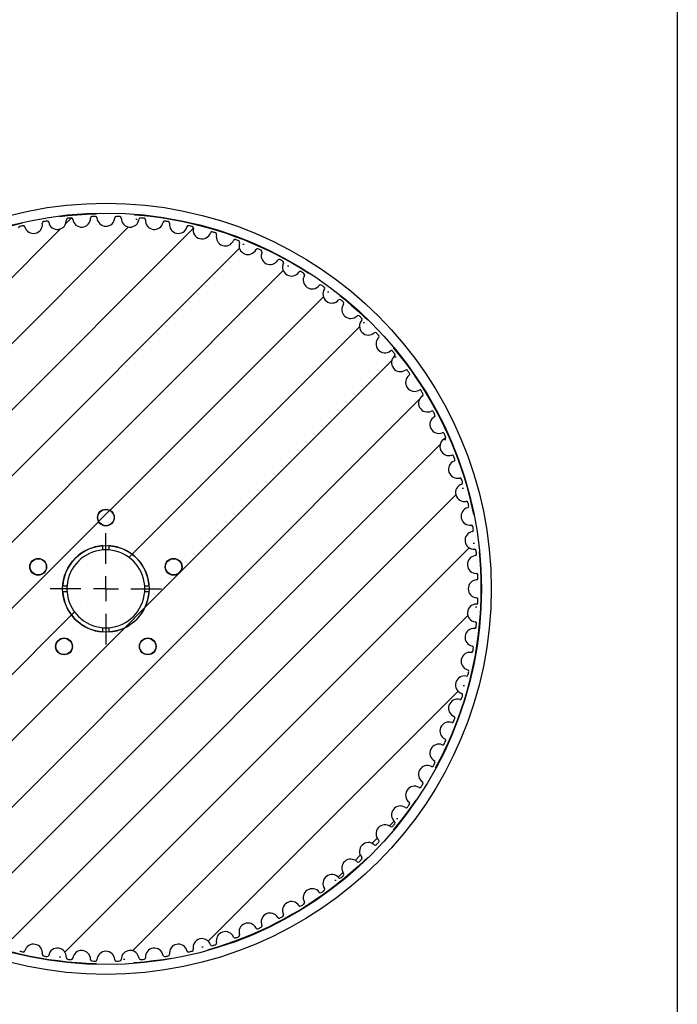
# Model space of a CAD drawing. Header units: millimetres. Extents: x 19 to 819, y 19 to 629.
# Tile 5 of 7: x 685 to 819, y 239 to 440. Entities that reach past the tile are written whole.
import ezdxf

# ---------------------------------------------------------------- set-up
doc = ezdxf.new("R2010")
doc.units = ezdxf.units.MM
doc.header["$LTSCALE"] = 3
doc.linetypes.add('CENTERX2', pattern=[20.32, 12.7, -2.54, 2.54, -2.54])
doc.layers.add('CENTER', color=40, linetype='CENTERX2')
doc.layers.add('HATCH', color=6, linetype='Continuous')
doc.layers.add('DIMENSIONS', color=140, linetype='Continuous', lineweight=25)
doc.layers.add('TEXT', color=140, linetype='Continuous', lineweight=25)
doc.styles.add('SLDTEXTSTYLE0', font='TXT', dxfattribs={"width": 0.7})
doc.dimstyles.new('SLDDIMSTYLE0', dxfattribs={"dimtxt": 6.474023, "dimasz": 9.906, "dimexe": 0, "dimexo": 0.0625, "dimgap": 1.618506, "dimtad": 0, "dimtih": 1, "dimtoh": 1, "dimrnd": 1e-09, "dimzin": 12, "dimdsep": 46, "dimtxsty": 'SLDTEXTSTYLE0', "dimsah": 1, "dimcen": 0, "dimadec": 0, "dimazin": 3, "dimtfac": 1, "dimtofl": 0, "dimtmove": 0, "dimatfit": 3, "dimfxl": 0, "dimfrac": 2, "dimtolj": 1, "dimtzin": 12, "dimarcsym": 0})

# ---------------------------------------------------------------- blocks, each defined once
blk = doc.blocks.new('_D')
at = {"layer": 'DIMENSIONS'}
for p, q in [((594.64, 425.97), (592.47, 425.97)), ((592.47, 425.97), (592.47, 415.68)), ((613.88, 425.97), (616.06, 425.97)), ((616.06, 425.97), (616.06, 415.68)), ((592.47, 415.68), (594.64, 415.68)), ((616.06, 415.68), (613.88, 415.68)), ((649.75, 416.57), (633.09, 416.57)), ((664.83, 390.19), (649.75, 416.57))]:
    blk.add_line(p, q, dxfattribs=at)
blk.add_solid([(664.83, 390.19), (661.24, 399.55), (658.59, 398.04)], dxfattribs=at)
at = {"layer": 'DIMENSIONS', "char_height": 6.35, "attachment_point": 1, "style": 'SLDTEXTSTYLE0'}
for s, insert in [('%%c', (587.06, 435.61)), ('152.8', (596.84, 435.61)), ('6.02', (594.64, 423.87)), ('PITCH DIA.', (580.2, 412.13))]:
    blk.add_mtext(s, dxfattribs=dict(at, insert=insert))
blk = doc.blocks.new('SW_CENTERMARKSYMBOL_1')
at = {"layer": 'CENTER', "color": 0}
for p, q in [((0, 5.08), (0, 11.35)), ((0, 0), (0, 2.54)), ((-5.08, 0), (-11.35, 0)), ((0, 0), (-2.54, 0)), ((0, 0), (0, -2.54)), ((0, 0), (2.54, 0)), ((5.08, 0), (11.35, 0)), ((0, -5.08), (0, -11.35))]:
    blk.add_line(p, q, dxfattribs=at)

msp = doc.modelspace()

# ---------------------------------------------------------------- hatches: boundary and pattern name
at = {"layer": 'HATCH'}
h = msp.add_hatch(dxfattribs=at)
h.set_pattern_fill('ANSI31', color=256, scale=3, style=0)
edge = h.paths.add_edge_path(flags=0)
edge.add_arc((702.746, 323.874), 75.825, 87.8555, 88.3945)
edge.add_arc((704.862, 399.369), 0.3, 88.3945, 176.49388)
edge.add_arc((702.746, 399.499), 1.82, 183.50612, 356.49388, ccw=False)
edge.add_arc((700.63, 399.369), 0.3, 3.50612, 91.6055)
edge.add_arc((702.746, 323.874), 75.825, 91.6055, 92.1445)
edge.add_arc((699.92, 399.346), 0.3, 92.1445, 180.24388)
edge.add_arc((697.8, 399.337), 1.82, -172.74388, 0.24388, ccw=False)
edge.add_arc((695.697, 399.069), 0.3, 7.25612, 95.3555)
edge.add_arc((702.746, 323.874), 75.825, 95.3555, 95.8945)
edge.add_arc((694.99, 399), 0.3, 95.8945, 183.99388)
edge.add_arc((692.875, 398.852), 1.82, -168.99388, 3.99388, ccw=False)
edge.add_arc((690.794, 398.447), 0.3, 11.00612, 99.1055)
edge.add_arc((702.746, 323.874), 75.825, 99.1055, 99.6445)
edge.add_arc((690.093, 398.331), 0.3, 99.6445, 187.74388)
edge.add_arc((687.992, 398.046), 1.82, -165.24388, 7.74388, ccw=False)
edge.add_arc((685.942, 397.506), 0.3, 14.75612, 102.8555)
edge.add_arc((702.746, 323.874), 75.825, 102.8555, 103.3945)
edge.add_arc((685.25, 397.344), 0.3, 103.3945, 191.49388)
edge.add_arc((683.173, 396.922), 1.82, -161.49388, 11.49388, ccw=False)
edge.add_arc((681.163, 396.249), 0.3, 18.50612, 106.6055)
edge.add_arc((702.746, 323.874), 75.825, 106.6055, 107.1445)
edge.add_arc((680.483, 396.043), 0.3, 107.1445, 195.24388)
edge.add_arc((678.437, 395.485), 1.82, -157.74388, 15.24388, ccw=False)
edge.add_arc((676.475, 394.683), 0.3, 22.25612, 110.3555)
edge.add_arc((702.746, 323.874), 75.825, 110.3555, 110.8945)
edge.add_arc((675.81, 394.432), 0.3, 110.8945, 198.99388)
edge.add_arc((673.806, 393.742), 1.82, -153.99388, 18.99388, ccw=False)
edge.add_arc((671.9, 392.813), 0.3, 26.00612, 114.1055)
edge.add_arc((702.746, 323.874), 75.825, 114.1055, 114.6445)
edge.add_arc((671.253, 392.519), 0.3, 114.6445, 202.74388)
edge.add_arc((669.298, 391.7), 1.82, -150.24388, 22.74388, ccw=False)
edge.add_arc((667.458, 390.648), 0.3, 29.75612, 117.8555)
edge.add_arc((702.746, 323.874), 75.825, 117.8555, 118.3945)
edge.add_arc((666.831, 390.313), 0.3, 118.3945, 206.49388)
edge.add_arc((664.934, 389.367), 1.82, -146.49388, 26.49388, ccw=False)
edge.add_arc((663.166, 388.197), 0.3, 33.50612, 121.6055)
edge.add_arc((702.746, 323.874), 75.825, 121.6055, 122.1445)
edge.add_arc((662.563, 387.822), 0.3, 122.1445, 210.24388)
edge.add_arc((660.731, 386.754), 1.82, -142.74388, 30.24388, ccw=False)
edge.add_arc((659.044, 385.47), 0.3, 37.25612, 125.3555)
edge.add_arc((702.746, 323.874), 75.825, 125.3555, 125.8945)
edge.add_arc((658.466, 385.057), 0.3, 125.8945, 213.99388)
edge.add_arc((656.709, 383.871), 1.82, -138.99388, 33.99388, ccw=False)
edge.add_arc((655.109, 382.48), 0.3, 41.00612, 129.1055)
edge.add_arc((702.746, 323.874), 75.825, 129.1055, 129.6445)
edge.add_arc((654.56, 382.029), 0.3, 129.6445, 217.74388)
edge.add_arc((652.883, 380.732), 1.82, -135.24388, 37.74388, ccw=False)
edge.add_arc((651.378, 379.239), 0.3, 44.75612, 132.8555)
edge.add_arc((702.746, 323.874), 75.825, 132.8555, 133.3945)
edge.add_arc((650.859, 378.753), 0.3, 133.3945, 221.49388)
edge.add_arc((649.271, 377.349), 1.82, -131.49388, 41.49388, ccw=False)
edge.add_arc((647.867, 375.761), 0.3, 48.50612, 136.6055)
edge.add_arc((702.746, 323.874), 75.825, 136.6055, 137.1445)
edge.add_arc((647.381, 375.242), 0.3, 137.1445, 225.24388)
edge.add_arc((645.888, 373.737), 1.82, -127.74388, 45.24388, ccw=False)
edge.add_arc((644.591, 372.06), 0.3, 52.25612, 140.3555)
edge.add_arc((702.746, 323.874), 75.825, 140.3555, 140.8945)
edge.add_arc((644.14, 371.511), 0.3, 140.8945, 228.99388)
edge.add_arc((642.749, 369.911), 1.82, -123.99388, 48.99388, ccw=False)
edge.add_arc((641.564, 368.154), 0.3, 56.00612, 144.1055)
edge.add_arc((702.746, 323.874), 75.825, 144.1055, 144.6445)
edge.add_arc((641.15, 367.576), 0.3, 144.6445, 232.74388)
edge.add_arc((639.866, 365.889), 1.82, -120.24388, 52.74388, ccw=False)
edge.add_arc((638.798, 364.057), 0.3, 59.75612, 147.8555)
edge.add_arc((702.746, 323.874), 75.825, 147.8555, 148.3945)
edge.add_arc((638.423, 363.454), 0.3, 148.3945, 236.49388)
edge.add_arc((637.253, 361.686), 1.82, -116.49388, 56.49388, ccw=False)
edge.add_arc((636.307, 359.789), 0.3, 63.50612, 151.6055)
edge.add_arc((702.746, 323.874), 75.825, 151.6055, 152.1445)
edge.add_arc((635.972, 359.162), 0.3, 152.1445, 240.24388)
edge.add_arc((634.92, 357.322), 1.82, -112.74388, 60.24388, ccw=False)
edge.add_arc((634.101, 355.367), 0.3, 67.25612, 155.3555)
edge.add_arc((702.746, 323.874), 75.825, 155.3555, 155.8945)
edge.add_arc((633.807, 354.72), 0.3, 155.8945, 243.99388)
edge.add_arc((632.878, 352.814), 1.82, -108.99388, 63.99388, ccw=False)
edge.add_arc((632.188, 350.81), 0.3, 71.00612, 159.1055)
edge.add_arc((702.746, 323.874), 75.825, 159.1055, 159.6445)
edge.add_arc((631.938, 350.145), 0.3, 159.6445, 247.74388)
edge.add_arc((631.135, 348.183), 1.82, -105.24388, 67.74388, ccw=False)
edge.add_arc((630.577, 346.137), 0.3, 74.75612, 162.8555)
edge.add_arc((702.746, 323.874), 75.825, 162.8555, 163.3945)
edge.add_arc((630.371, 345.457), 0.3, 163.3945, 251.49388)
edge.add_arc((629.698, 343.447), 1.82, -101.49388, 71.49388, ccw=False)
edge.add_arc((629.276, 341.37), 0.3, 78.50612, 166.6055)
edge.add_arc((702.746, 323.874), 75.825, 166.6055, 167.1445)
edge.add_arc((629.114, 340.678), 0.3, 167.1445, 255.24388)
edge.add_arc((628.574, 338.628), 1.82, -97.74388, 75.24388, ccw=False)
edge.add_arc((628.289, 336.527), 0.3, 82.25612, 170.3555)
edge.add_arc((702.746, 323.874), 75.825, 170.3555, 170.8945)
edge.add_arc((628.173, 335.826), 0.3, 170.8945, 258.99388)
edge.add_arc((627.768, 333.745), 1.82, -93.99388, 78.99388, ccw=False)
edge.add_arc((627.62, 331.63), 0.3, 86.00612, 174.1055)
edge.add_arc((702.746, 323.874), 75.825, 174.1055, 174.6445)
edge.add_arc((627.551, 330.923), 0.3, 174.6445, 262.74388)
edge.add_arc((627.283, 328.82), 1.82, -90.24388, 82.74388, ccw=False)
edge.add_arc((627.274, 326.7), 0.3, 89.75612, 177.8555)
edge.add_arc((702.746, 323.874), 75.825, 177.8555, 178.3945)
edge.add_arc((627.251, 325.99), 0.3, 178.3945, 266.49388)
edge.add_arc((627.121, 323.874), 1.82, -86.49388, 86.49388, ccw=False)
edge.add_arc((627.251, 321.758), 0.3, 93.50612, 181.6055)
edge.add_arc((702.746, 323.874), 75.825, 181.6055, 182.1445)
edge.add_arc((627.274, 321.048), 0.3, 182.1445, 270.24388)
edge.add_arc((627.283, 318.928), 1.82, -82.74388, 90.24388, ccw=False)
edge.add_arc((627.551, 316.825), 0.3, 97.25612, 185.3555)
edge.add_arc((702.746, 323.874), 75.825, 185.3555, 185.8945)
edge.add_arc((627.62, 316.118), 0.3, 185.8945, 273.99388)
edge.add_arc((627.768, 314.003), 1.82, -78.99388, 93.99388, ccw=False)
edge.add_arc((628.173, 311.922), 0.3, 101.00612, 189.1055)
edge.add_arc((702.746, 323.874), 75.825, 189.1055, 189.6445)
edge.add_arc((628.289, 311.221), 0.3, 189.6445, 277.74388)
edge.add_arc((628.574, 309.12), 1.82, -75.24388, 97.74388, ccw=False)
edge.add_arc((629.114, 307.07), 0.3, 104.75612, 192.8555)
edge.add_arc((702.746, 323.874), 75.825, 192.8555, 193.3945)
edge.add_arc((629.276, 306.378), 0.3, 193.3945, 281.49388)
edge.add_arc((629.698, 304.301), 1.82, -71.49388, 101.49388, ccw=False)
edge.add_arc((630.371, 302.29), 0.3, 108.50612, 196.6055)
edge.add_arc((702.746, 323.874), 75.825, 196.6055, 197.1445)
edge.add_arc((630.577, 301.61), 0.3, 197.1445, 285.24388)
edge.add_arc((631.135, 299.565), 1.82, -67.74388, 105.24388, ccw=False)
edge.add_arc((631.938, 297.603), 0.3, 112.25612, 200.3555)
edge.add_arc((702.746, 323.874), 75.825, 200.3555, 200.8945)
edge.add_arc((632.188, 296.938), 0.3, 200.8945, 288.99388)
edge.add_arc((632.878, 294.933), 1.82, -63.99388, 108.99388, ccw=False)
edge.add_arc((633.807, 293.028), 0.3, 116.00612, 204.1055)
edge.add_arc((702.746, 323.874), 75.825, 204.1055, 204.6445)
edge.add_arc((634.101, 292.381), 0.3, 204.6445, 292.74388)
edge.add_arc((634.92, 290.426), 1.82, -60.24388, 112.74388, ccw=False)
edge.add_arc((635.972, 288.585), 0.3, 119.75612, 207.8555)
edge.add_arc((702.746, 323.874), 75.825, 207.8555, 208.3945)
edge.add_arc((636.307, 287.959), 0.3, 208.3945, 296.49388)
edge.add_arc((637.253, 286.061), 1.82, -56.49388, 116.49388, ccw=False)
edge.add_arc((638.423, 284.294), 0.3, 123.50612, 211.6055)
edge.add_arc((702.746, 323.874), 75.825, 211.6055, 212.1445)
edge.add_arc((638.798, 283.69), 0.3, 212.1445, 300.24388)
edge.add_arc((639.866, 281.859), 1.82, -52.74388, 120.24388, ccw=False)
edge.add_arc((641.15, 280.171), 0.3, 127.25612, 215.3555)
edge.add_arc((702.746, 323.874), 75.825, 215.3555, 215.8945)
edge.add_arc((641.564, 279.594), 0.3, 215.8945, 303.99388)
edge.add_arc((642.749, 277.836), 1.82, -48.99388, 123.99388, ccw=False)
edge.add_arc((644.14, 276.236), 0.3, 131.00612, 219.1055)
edge.add_arc((702.746, 323.874), 75.825, 219.1055, 219.6445)
edge.add_arc((644.591, 275.687), 0.3, 219.6445, 307.74388)
edge.add_arc((645.888, 274.011), 1.82, -45.24388, 127.74388, ccw=False)
edge.add_arc((647.381, 272.505), 0.3, 134.75612, 222.8555)
edge.add_arc((702.746, 323.874), 75.825, 222.8555, 223.3945)
edge.add_arc((647.867, 271.987), 0.3, 223.3945, 311.49388)
edge.add_arc((649.271, 270.399), 1.82, -41.49388, 131.49388, ccw=False)
edge.add_arc((650.859, 268.994), 0.3, 138.50612, 226.6055)
edge.add_arc((702.746, 323.874), 75.825, 226.6055, 227.1445)
edge.add_arc((651.378, 268.509), 0.3, 227.1445, 315.24388)
edge.add_arc((652.883, 267.016), 1.82, -37.74388, 135.24388, ccw=False)
edge.add_arc((654.56, 265.718), 0.3, 142.25612, 230.3555)
edge.add_arc((702.746, 323.874), 75.825, 230.3555, 230.8945)
edge.add_arc((655.109, 265.268), 0.3, 230.8945, 318.99388)
edge.add_arc((656.709, 263.877), 1.82, -33.99388, 138.99388, ccw=False)
edge.add_arc((658.466, 262.691), 0.3, 146.00612, 234.1055)
edge.add_arc((702.746, 323.874), 75.825, 234.1055, 234.6445)
edge.add_arc((659.044, 262.277), 0.3, 234.6445, 322.74388)
edge.add_arc((660.731, 260.994), 1.82, -30.24388, 142.74388, ccw=False)
edge.add_arc((662.563, 259.926), 0.3, 149.75612, 237.8555)
edge.add_arc((702.746, 323.874), 75.825, 237.8555, 238.3945)
edge.add_arc((663.166, 259.551), 0.3, 238.3945, 326.49388)
edge.add_arc((664.934, 258.381), 1.82, -26.49388, 146.49388, ccw=False)
edge.add_arc((666.831, 257.435), 0.3, 153.50612, 241.6055)
edge.add_arc((702.746, 323.874), 75.825, 241.6055, 242.1445)
edge.add_arc((667.458, 257.1), 0.3, 242.1445, 330.24388)
edge.add_arc((669.298, 256.048), 1.82, -22.74388, 150.24388, ccw=False)
edge.add_arc((671.253, 255.228), 0.3, 157.25612, 245.3555)
edge.add_arc((702.746, 323.874), 75.825, 245.3555, 245.8945)
edge.add_arc((671.9, 254.935), 0.3, 245.8945, 333.99388)
edge.add_arc((673.806, 254.005), 1.82, -18.99388, 153.99388, ccw=False)
edge.add_arc((675.81, 253.315), 0.3, 161.00612, 249.1055)
edge.add_arc((702.746, 323.874), 75.825, 249.1055, 249.6445)
edge.add_arc((676.475, 253.065), 0.3, 249.6445, 337.74388)
edge.add_arc((678.437, 252.262), 1.82, -15.24388, 157.74388, ccw=False)
edge.add_arc((680.483, 251.705), 0.3, 164.75612, 252.8555)
edge.add_arc((702.746, 323.874), 75.825, 252.8555, 253.3945)
edge.add_arc((681.163, 251.499), 0.3, 253.3945, 341.49388)
edge.add_arc((683.173, 250.826), 1.82, -11.49388, 161.49388, ccw=False)
edge.add_arc((685.25, 250.403), 0.3, 168.50612, 256.6055)
edge.add_arc((702.746, 323.874), 75.825, 256.6055, 257.1445)
edge.add_arc((685.942, 250.242), 0.3, 257.1445, 345.24388)
edge.add_arc((687.992, 249.702), 1.82, -7.74388, 165.24388, ccw=False)
edge.add_arc((690.093, 249.416), 0.3, 172.25612, 260.3555)
edge.add_arc((702.746, 323.874), 75.825, 260.3555, 260.8945)
edge.add_arc((690.794, 249.301), 0.3, 260.8945, 348.99388)
edge.add_arc((692.875, 248.896), 1.82, -3.99388, 168.99388, ccw=False)
edge.add_arc((694.99, 248.748), 0.3, 176.00612, 264.1055)
edge.add_arc((702.746, 323.874), 75.825, 264.1055, 264.6445)
edge.add_arc((695.697, 248.679), 0.3, 264.6445, 352.74388)
edge.add_arc((697.8, 248.411), 1.82, -0.24388, 172.74388, ccw=False)
edge.add_arc((699.92, 248.402), 0.3, 179.75612, 267.8555)
edge.add_arc((702.746, 323.874), 75.825, 267.8555, 268.3945)
edge.add_arc((700.63, 248.379), 0.3, 268.3945, 356.49388)
edge.add_arc((702.746, 248.249), 1.82, 3.50612, 176.49388, ccw=False)
edge.add_arc((704.862, 248.379), 0.3, 183.50612, 271.6055)
edge.add_arc((702.746, 323.874), 75.825, 271.6055, 272.1445)
edge.add_arc((705.572, 248.402), 0.3, 272.1445, 360.24388)
edge.add_arc((707.692, 248.411), 1.82, 7.25612, 180.24388, ccw=False)
edge.add_arc((709.795, 248.679), 0.3, 187.25612, 275.3555)
edge.add_arc((702.746, 323.874), 75.825, 275.3555, 275.8945)
edge.add_arc((710.502, 248.748), 0.3, 275.8945, 363.99388)
edge.add_arc((712.617, 248.896), 1.82, 11.00612, 183.99388, ccw=False)
edge.add_arc((714.698, 249.301), 0.3, 191.00612, 279.1055)
edge.add_arc((702.746, 323.874), 75.825, 279.1055, 279.6445)
edge.add_arc((715.399, 249.416), 0.3, 279.6445, 367.74388)
edge.add_arc((717.5, 249.702), 1.82, 14.75612, 187.74388, ccw=False)
edge.add_arc((719.55, 250.242), 0.3, 194.75612, 282.8555)
edge.add_arc((702.746, 323.874), 75.825, 282.8555, 283.3945)
edge.add_arc((720.242, 250.403), 0.3, 283.3945, 371.49388)
edge.add_arc((722.319, 250.826), 1.82, 18.50612, 191.49388, ccw=False)
edge.add_arc((724.33, 251.499), 0.3, 198.50612, 286.6055)
edge.add_arc((702.746, 323.874), 75.825, 286.6055, 287.1445)
edge.add_arc((725.01, 251.705), 0.3, 287.1445, 375.24388)
edge.add_arc((727.055, 252.262), 1.82, 22.25612, 195.24388, ccw=False)
edge.add_arc((729.017, 253.065), 0.3, 202.25612, 290.3555)
edge.add_arc((702.746, 323.874), 75.825, 290.3555, 290.8945)
edge.add_arc((729.682, 253.315), 0.3, 290.8945, 378.99388)
edge.add_arc((731.687, 254.005), 1.82, 26.00612, 198.99388, ccw=False)
edge.add_arc((733.592, 254.935), 0.3, 206.00612, 294.1055)
edge.add_arc((702.746, 323.874), 75.825, 294.1055, 294.6445)
edge.add_arc((734.239, 255.228), 0.3, 294.6445, 382.74388)
edge.add_arc((736.194, 256.048), 1.82, 29.75612, 202.74388, ccw=False)
edge.add_arc((738.035, 257.1), 0.3, 209.75612, 297.8555)
edge.add_arc((702.746, 323.874), 75.825, 297.8555, 298.3945)
edge.add_arc((738.661, 257.435), 0.3, 298.3945, 386.49388)
edge.add_arc((740.559, 258.381), 1.82, 33.50612, 206.49388, ccw=False)
edge.add_arc((742.326, 259.551), 0.3, 213.50612, 301.6055)
edge.add_arc((702.746, 323.874), 75.825, 301.6055, 302.1445)
edge.add_arc((742.93, 259.926), 0.3, 302.1445, 390.24388)
edge.add_arc((744.761, 260.994), 1.82, 37.25612, 210.24388, ccw=False)
edge.add_arc((746.449, 262.277), 0.3, 217.25612, 305.3555)
edge.add_arc((702.746, 323.874), 75.825, 305.3555, 305.8945)
edge.add_arc((747.026, 262.691), 0.3, 305.8945, 393.99388)
edge.add_arc((748.784, 263.877), 1.82, 41.00612, 213.99388, ccw=False)
edge.add_arc((750.384, 265.268), 0.3, 221.00612, 309.1055)
edge.add_arc((702.746, 323.874), 75.825, 309.1055, 309.6445)
edge.add_arc((750.933, 265.718), 0.3, 309.6445, 397.74388)
edge.add_arc((752.609, 267.016), 1.82, 44.75612, 217.74388, ccw=False)
edge.add_arc((754.115, 268.509), 0.3, 224.75612, 312.8555)
edge.add_arc((702.746, 323.874), 75.825, 312.8555, 313.3945)
edge.add_arc((754.633, 268.994), 0.3, 313.3945, 401.49388)
edge.add_arc((756.221, 270.399), 1.82, 48.50612, 221.49388, ccw=False)
edge.add_arc((757.626, 271.987), 0.3, 228.50612, 316.6055)
edge.add_arc((702.746, 323.874), 75.825, 316.6055, 317.1445)
edge.add_arc((758.111, 272.505), 0.3, 317.1445, 405.24388)
edge.add_arc((759.604, 274.011), 1.82, 52.25612, 225.24388, ccw=False)
edge.add_arc((760.902, 275.687), 0.3, 232.25612, 320.3555)
edge.add_arc((702.746, 323.874), 75.825, 320.3555, 320.8945)
edge.add_arc((761.352, 276.236), 0.3, 320.8945, 408.99388)
edge.add_arc((762.744, 277.836), 1.82, 56.00612, 228.99388, ccw=False)
edge.add_arc((763.929, 279.594), 0.3, 236.00612, 324.1055)
edge.add_arc((702.746, 323.874), 75.825, 324.1055, 324.6445)
edge.add_arc((764.343, 280.171), 0.3, 324.6445, 412.74388)
edge.add_arc((765.626, 281.859), 1.82, 59.75612, 232.74388, ccw=False)
edge.add_arc((766.694, 283.69), 0.3, 239.75612, 327.8555)
edge.add_arc((702.746, 323.874), 75.825, 327.8555, 328.3945)
edge.add_arc((767.069, 284.294), 0.3, 328.3945, 416.49388)
edge.add_arc((768.239, 286.061), 1.82, 63.50612, 236.49388, ccw=False)
edge.add_arc((769.185, 287.959), 0.3, 243.50612, 331.6055)
edge.add_arc((702.746, 323.874), 75.825, 331.6055, 332.1445)
edge.add_arc((769.52, 288.585), 0.3, 332.1445, 420.24388)
edge.add_arc((770.572, 290.426), 1.82, 67.25612, 240.24388, ccw=False)
edge.add_arc((771.392, 292.381), 0.3, 247.25612, 335.3555)
edge.add_arc((702.746, 323.874), 75.825, 335.3555, 335.8945)
edge.add_arc((771.685, 293.028), 0.3, 335.8945, 423.99388)
edge.add_arc((772.615, 294.933), 1.82, 71.00612, 243.99388, ccw=False)
edge.add_arc((773.305, 296.938), 0.3, 251.00612, 339.1055)
edge.add_arc((702.746, 323.874), 75.825, 339.1055, 339.6445)
edge.add_arc((773.555, 297.603), 0.3, 339.6445, 427.74388)
edge.add_arc((774.358, 299.565), 1.82, 74.75612, 247.74388, ccw=False)
edge.add_arc((774.915, 301.61), 0.3, 254.75612, 342.8555)
edge.add_arc((702.746, 323.874), 75.825, 342.8555, 343.3945)
edge.add_arc((775.121, 302.29), 0.3, 343.3945, 431.49388)
edge.add_arc((775.794, 304.301), 1.82, 78.50612, 251.49388, ccw=False)
edge.add_arc((776.217, 306.378), 0.3, 258.50612, 346.6055)
edge.add_arc((702.746, 323.874), 75.825, 346.6055, 347.1445)
edge.add_arc((776.378, 307.07), 0.3, 347.1445, 435.24388)
edge.add_arc((776.918, 309.12), 1.82, 82.25612, 255.24388, ccw=False)
edge.add_arc((777.204, 311.221), 0.3, 262.25612, 350.3555)
edge.add_arc((702.746, 323.874), 75.825, 350.3555, 350.8945)
edge.add_arc((777.319, 311.922), 0.3, 350.8945, 438.99388)
edge.add_arc((777.724, 314.003), 1.82, 86.00612, 258.99388, ccw=False)
edge.add_arc((777.872, 316.118), 0.3, 266.00612, 354.1055)
edge.add_arc((702.746, 323.874), 75.825, 354.1055, 354.6445)
edge.add_arc((777.941, 316.825), 0.3, 354.6445, 442.74388)
edge.add_arc((778.209, 318.928), 1.82, 89.75612, 262.74388, ccw=False)
edge.add_arc((778.218, 321.048), 0.3, 269.75612, 357.8555)
edge.add_arc((702.746, 323.874), 75.825, 357.8555, 358.3945)
edge.add_arc((778.242, 321.758), 0.3, 358.3945, 446.49388)
edge.add_arc((778.371, 323.874), 1.82, 93.50612, 266.49388, ccw=False)
edge.add_arc((778.242, 325.99), 0.3, 273.50612, 361.6055)
edge.add_arc((702.746, 323.874), 75.825, 1.6055, 2.1445)
edge.add_arc((778.218, 326.7), 0.3, 2.1445, 90.24388)
edge.add_arc((778.209, 328.82), 1.82, 97.25612, 270.24388, ccw=False)
edge.add_arc((777.941, 330.923), 0.3, 277.25612, 365.3555)
edge.add_arc((702.746, 323.874), 75.825, 5.3555, 5.8945)
edge.add_arc((777.872, 331.63), 0.3, 5.8945, 93.99388)
edge.add_arc((777.724, 333.745), 1.82, 101.00612, 273.99388, ccw=False)
edge.add_arc((777.319, 335.826), 0.3, 281.00612, 369.1055)
edge.add_arc((702.746, 323.874), 75.825, 9.1055, 9.6445)
edge.add_arc((777.204, 336.527), 0.3, 9.6445, 97.74388)
edge.add_arc((776.918, 338.628), 1.82, 104.75612, 277.74388, ccw=False)
edge.add_arc((776.378, 340.678), 0.3, 284.75612, 372.8555)
edge.add_arc((702.746, 323.874), 75.825, 12.8555, 13.3945)
edge.add_arc((776.217, 341.37), 0.3, 13.3945, 101.49388)
edge.add_arc((775.794, 343.447), 1.82, 108.50612, 281.49388, ccw=False)
edge.add_arc((775.121, 345.457), 0.3, 288.50612, 376.6055)
edge.add_arc((702.746, 323.874), 75.825, 16.6055, 17.1445)
edge.add_arc((774.915, 346.137), 0.3, 17.1445, 105.24388)
edge.add_arc((774.358, 348.183), 1.82, 112.25612, 285.24388, ccw=False)
edge.add_arc((773.555, 350.145), 0.3, 292.25612, 380.3555)
edge.add_arc((702.746, 323.874), 75.825, 20.3555, 20.8945)
edge.add_arc((773.305, 350.81), 0.3, 20.8945, 108.99388)
edge.add_arc((772.615, 352.814), 1.82, 116.00612, 288.99388, ccw=False)
edge.add_arc((771.685, 354.72), 0.3, 296.00612, 384.1055)
edge.add_arc((702.746, 323.874), 75.825, 24.1055, 24.6445)
edge.add_arc((771.392, 355.367), 0.3, 24.6445, 112.74388)
edge.add_arc((770.572, 357.322), 1.82, 119.75612, 292.74388, ccw=False)
edge.add_arc((769.52, 359.162), 0.3, 299.75612, 387.8555)
edge.add_arc((702.746, 323.874), 75.825, 27.8555, 28.3945)
edge.add_arc((769.185, 359.789), 0.3, 28.3945, 116.49388)
edge.add_arc((768.239, 361.686), 1.82, 123.50612, 296.49388, ccw=False)
edge.add_arc((767.069, 363.454), 0.3, 303.50612, 391.6055)
edge.add_arc((702.746, 323.874), 75.825, 31.6055, 32.1445)
edge.add_arc((766.694, 364.057), 0.3, 32.1445, 120.24388)
edge.add_arc((765.626, 365.889), 1.82, 127.25612, 300.24388, ccw=False)
edge.add_arc((764.343, 367.576), 0.3, 307.25612, 395.3555)
edge.add_arc((702.746, 323.874), 75.825, 35.3555, 35.8945)
edge.add_arc((763.929, 368.154), 0.3, 35.8945, 123.99388)
edge.add_arc((762.744, 369.911), 1.82, 131.00612, 303.99388, ccw=False)
edge.add_arc((761.352, 371.511), 0.3, 311.00612, 399.1055)
edge.add_arc((702.746, 323.874), 75.825, 39.1055, 39.6445)
edge.add_arc((760.902, 372.06), 0.3, 39.6445, 127.74388)
edge.add_arc((759.604, 373.737), 1.82, 134.75612, 307.74388, ccw=False)
edge.add_arc((758.111, 375.242), 0.3, 314.75612, 402.8555)
edge.add_arc((702.746, 323.874), 75.825, 42.8555, 43.3945)
edge.add_arc((757.626, 375.761), 0.3, 43.3945, 131.49388)
edge.add_arc((756.221, 377.349), 1.82, 138.50612, 311.49388, ccw=False)
edge.add_arc((754.633, 378.753), 0.3, 318.50612, 406.6055)
edge.add_arc((702.746, 323.874), 75.825, 46.6055, 47.1445)
edge.add_arc((754.115, 379.239), 0.3, 47.1445, 135.24388)
edge.add_arc((752.609, 380.732), 1.82, 142.25612, 315.24388, ccw=False)
edge.add_arc((750.933, 382.029), 0.3, 322.25612, 410.3555)
edge.add_arc((702.746, 323.874), 75.825, 50.3555, 50.8945)
edge.add_arc((750.384, 382.48), 0.3, 50.8945, 138.99388)
edge.add_arc((748.784, 383.871), 1.82, 146.00612, 318.99388, ccw=False)
edge.add_arc((747.026, 385.057), 0.3, 326.00612, 414.1055)
edge.add_arc((702.746, 323.874), 75.825, 54.1055, 54.6445)
edge.add_arc((746.449, 385.47), 0.3, 54.6445, 142.74388)
edge.add_arc((744.761, 386.754), 1.82, 149.75612, 322.74388, ccw=False)
edge.add_arc((742.93, 387.822), 0.3, 329.75612, 417.8555)
edge.add_arc((702.746, 323.874), 75.825, 57.8555, 58.3945)
edge.add_arc((742.326, 388.197), 0.3, 58.3945, 146.49388)
edge.add_arc((740.559, 389.367), 1.82, 153.50612, 326.49388, ccw=False)
edge.add_arc((738.661, 390.313), 0.3, 333.50612, 421.6055)
edge.add_arc((702.746, 323.874), 75.825, 61.6055, 62.1445)
edge.add_arc((738.035, 390.648), 0.3, 62.1445, 150.24388)
edge.add_arc((736.194, 391.7), 1.82, 157.25612, 330.24388, ccw=False)
edge.add_arc((734.239, 392.519), 0.3, 337.25612, 425.3555)
edge.add_arc((702.746, 323.874), 75.825, 65.3555, 65.8945)
edge.add_arc((733.592, 392.813), 0.3, 65.8945, 153.99388)
edge.add_arc((731.687, 393.742), 1.82, 161.00612, 333.99388, ccw=False)
edge.add_arc((729.682, 394.432), 0.3, 341.00612, 429.1055)
edge.add_arc((702.746, 323.874), 75.825, 69.1055, 69.6445)
edge.add_arc((729.017, 394.683), 0.3, 69.6445, 157.74388)
edge.add_arc((727.055, 395.485), 1.82, 164.75612, 337.74388, ccw=False)
edge.add_arc((725.01, 396.043), 0.3, 344.75612, 432.8555)
edge.add_arc((702.746, 323.874), 75.825, 72.8555, 73.3945)
edge.add_arc((724.33, 396.249), 0.3, 73.3945, 161.49388)
edge.add_arc((722.319, 396.922), 1.82, 168.50612, 341.49388, ccw=False)
edge.add_arc((720.242, 397.344), 0.3, 348.50612, 436.6055)
edge.add_arc((702.746, 323.874), 75.825, 76.6055, 77.1445)
edge.add_arc((719.55, 397.506), 0.3, 77.1445, 165.24388)
edge.add_arc((717.5, 398.046), 1.82, 172.25612, 345.24388, ccw=False)
edge.add_arc((715.399, 398.331), 0.3, 352.25612, 440.3555)
edge.add_arc((702.746, 323.874), 75.825, 80.3555, 80.8945)
edge.add_arc((714.698, 398.447), 0.3, 80.8945, 168.99388)
edge.add_arc((712.617, 398.852), 1.82, 176.00612, 348.99388, ccw=False)
edge.add_arc((710.502, 399), 0.3, 356.00612, 444.1055)
edge.add_arc((702.746, 323.874), 75.825, 84.1055, 84.6445)
edge.add_arc((709.795, 399.069), 0.3, 84.6445, 172.74388)
edge.add_arc((707.692, 399.337), 1.82, 179.75612, 352.74388, ccw=False)
edge.add_arc((705.572, 399.346), 0.3, 359.75612, 447.8555)
edge = h.paths.add_edge_path(flags=0)
edge.add_arc((702.746, 338.374), 1.65, 0, 360)
edge = h.paths.add_edge_path(flags=0)
edge.add_arc((711.269, 312.143), 1.65, 0, 360)
edge = h.paths.add_edge_path(flags=0)
edge.add_arc((688.956, 328.355), 1.65, 0, 360)
edge = h.paths.add_edge_path(flags=0)
edge.add_arc((694.223, 312.143), 1.65, 0, 360)
edge = h.paths.add_edge_path(flags=0)
edge.add_arc((716.536, 328.355), 1.65, 0, 360)
edge = h.paths.add_edge_path(flags=0)
edge.add_arc((702.746, 323.874), 8.812, 0, 360)
h = msp.add_hatch(dxfattribs=at)
h.set_pattern_fill('ANSI31', color=256, scale=3, style=0)
edge = h.paths.add_edge_path(flags=0)
edge.add_arc((702.746, 338.374), 1.712, 0, 360)
h = msp.add_hatch(dxfattribs=at)
h.set_pattern_fill('ANSI31', color=256, scale=3, style=0)
edge = h.paths.add_edge_path(flags=0)
edge.add_arc((702.746, 323.874), 8.812, 93.90402, 176.09598)
edge.add_line((693.954, 324.474), (694.831, 324.474))
edge.add_arc((702.746, 323.874), 7.938, 94.33515, 175.66485, ccw=False)
edge.add_line((702.146, 331.789), (702.146, 332.666))
h = msp.add_hatch(dxfattribs=at)
h.set_pattern_fill('ANSI31', color=256, scale=3, style=0)
edge = h.paths.add_edge_path(flags=0)
edge.add_arc((702.746, 323.874), 7.938, 4.33515, 85.66485, ccw=False)
edge.add_line((710.661, 324.474), (711.538, 324.474))
edge.add_arc((702.746, 323.874), 8.812, 3.90402, 86.09598)
edge.add_line((703.346, 332.666), (703.346, 331.789))
h = msp.add_hatch(dxfattribs=at)
h.set_pattern_fill('ANSI31', color=256, scale=3, style=0)
edge = h.paths.add_edge_path(flags=0)
edge.add_arc((688.956, 328.355), 1.712, 0, 360)
h = msp.add_hatch(dxfattribs=at)
h.set_pattern_fill('ANSI31', color=256, scale=3, style=0)
edge = h.paths.add_edge_path(flags=0)
edge.add_arc((716.536, 328.355), 1.712, 0, 360)
h = msp.add_hatch(dxfattribs=at)
h.set_pattern_fill('ANSI31', color=256, scale=3, style=0)
edge = h.paths.add_edge_path(flags=0)
edge.add_arc((702.746, 323.874), 7.938, 184.33515, 265.66485, ccw=False)
edge.add_line((694.831, 323.274), (693.954, 323.274))
edge.add_arc((702.746, 323.874), 8.812, 183.90402, 266.09598)
edge.add_line((702.146, 315.082), (702.146, 315.959))
h = msp.add_hatch(dxfattribs=at)
h.set_pattern_fill('ANSI31', color=256, scale=3, style=0)
edge = h.paths.add_edge_path(flags=0)
edge.add_arc((702.746, 323.874), 8.812, 273.90402, 356.09598)
edge.add_line((711.538, 323.274), (710.661, 323.274))
edge.add_arc((702.746, 323.874), 7.938, 274.33515, 355.66485, ccw=False)
edge.add_line((703.346, 315.959), (703.346, 315.082))
h = msp.add_hatch(dxfattribs=at)
h.set_pattern_fill('ANSI31', color=256, scale=3, style=0)
edge = h.paths.add_edge_path(flags=0)
edge.add_arc((694.223, 312.143), 1.712, 0, 360)
h = msp.add_hatch(dxfattribs=at)
h.set_pattern_fill('ANSI31', color=256, scale=3, style=0)
edge = h.paths.add_edge_path(flags=0)
edge.add_arc((711.269, 312.143), 1.712, 0, 360)

# ---------------------------------------------------------------- linework, layer by layer
for p, q in [((702.146, 331.789), (702.146, 332.666)), ((703.346, 332.666), (703.346, 331.789)), ((693.954, 324.474), (694.831, 324.474)), ((694.831, 323.274), (693.954, 323.274)), ((710.661, 324.474), (711.538, 324.474)), ((711.538, 323.274), (710.661, 323.274)), ((702.146, 315.082), (702.146, 315.959)), ((703.346, 315.959), (703.346, 315.082))]:
    msp.add_line(p, q)
for centre, radius in [((702.746, 323.874), 78.5), ((702.746, 323.874), 76.5), ((702.746, 338.374), 1.712), ((702.746, 338.374), 1.65), ((702.746, 323.874), 8.812), ((688.956, 328.355), 1.712), ((688.956, 328.355), 1.65), ((716.536, 328.355), 1.712), ((716.536, 328.355), 1.65), ((694.223, 312.143), 1.712), ((694.223, 312.143), 1.65), ((711.269, 312.143), 1.712), ((711.269, 312.143), 1.65)]:
    msp.add_circle(centre, radius)
for centre, radius, start, end in [((692.875, 398.852), 1.82, 191.00612, 3.99388), ((694.99, 399), 0.3, 95.8945, 183.99388), ((702.746, 323.874), 75.825, 95.3555, 95.8945), ((695.697, 399.069), 0.3, 7.25612, 95.3555), ((697.8, 399.337), 1.82, 187.25612, 0.24388), ((699.92, 399.346), 0.3, 92.1445, 180.24388), ((702.746, 323.874), 75.825, 91.6055, 92.1445), ((700.63, 399.369), 0.3, 3.50612, 91.6055), ((702.746, 399.499), 1.82, 183.50612, 356.49388), ((704.862, 399.369), 0.3, 88.3945, 176.49388), ((702.746, 323.874), 75.825, 87.8555, 88.3945), ((705.572, 399.346), 0.3, 359.75612, 87.8555), ((707.692, 399.337), 1.82, 179.75612, 352.74388), ((709.795, 399.069), 0.3, 84.6445, 172.74388), ((702.746, 323.874), 75.825, 84.1055, 84.6445), ((710.502, 399), 0.3, 356.00612, 84.1055), ((712.617, 398.852), 1.82, 176.00612, 348.99388), ((685.25, 397.344), 0.3, 103.3945, 191.49388), ((702.746, 323.874), 75.825, 102.8555, 103.3945), ((685.942, 397.506), 0.3, 14.75612, 102.8555), ((687.992, 398.046), 1.82, 194.75612, 7.74388), ((690.093, 398.331), 0.3, 99.6445, 187.74388), ((702.746, 323.874), 75.825, 99.1055, 99.6445), ((690.794, 398.447), 0.3, 11.00612, 99.1055), ((714.698, 398.447), 0.3, 80.8945, 168.99388), ((702.746, 323.874), 75.825, 80.3555, 80.8945), ((715.399, 398.331), 0.3, 352.25612, 80.3555), ((717.5, 398.046), 1.82, 172.25612, 345.24388), ((719.55, 397.506), 0.3, 77.1445, 165.24388), ((702.746, 323.874), 75.825, 76.6055, 77.1445), ((720.242, 397.344), 0.3, 348.50612, 76.6055), ((722.319, 396.922), 1.82, 168.50612, 341.49388), ((724.33, 396.249), 0.3, 73.3945, 161.49388), ((702.746, 323.874), 75.825, 72.8555, 73.3945), ((725.01, 396.043), 0.3, 344.75612, 72.8555), ((727.055, 395.485), 1.82, 164.75612, 337.74388), ((729.017, 394.683), 0.3, 69.6445, 157.74388), ((702.746, 323.874), 75.825, 69.1055, 69.6445), ((729.682, 394.432), 0.3, 341.00612, 69.1055), ((731.687, 393.742), 1.82, 161.00612, 333.99388), ((733.592, 392.813), 0.3, 65.8945, 153.99388), ((702.746, 323.874), 75.825, 65.3555, 65.8945), ((734.239, 392.519), 0.3, 337.25612, 65.3555), ((736.194, 391.7), 1.82, 157.25612, 330.24388), ((738.035, 390.648), 0.3, 62.1445, 150.24388), ((702.746, 323.874), 75.825, 61.6055, 62.1445), ((740.559, 389.367), 1.82, 153.50612, 326.49388), ((738.661, 390.313), 0.3, 333.50612, 61.6055), ((742.326, 388.197), 0.3, 58.3945, 146.49388), ((702.746, 323.874), 75.825, 57.8555, 58.3945), ((744.761, 386.754), 1.82, 149.75612, 322.74388), ((742.93, 387.822), 0.3, 329.75612, 57.8555), ((746.449, 385.47), 0.3, 54.6445, 142.74388), ((702.746, 323.874), 75.825, 54.1055, 54.6445), ((748.784, 383.871), 1.82, 146.00612, 318.99388), ((747.026, 385.057), 0.3, 326.00612, 54.1055), ((750.384, 382.48), 0.3, 50.8945, 138.99388), ((702.746, 323.874), 75.825, 50.3555, 50.8945), ((752.609, 380.732), 1.82, 142.25612, 315.24388), ((750.933, 382.029), 0.3, 322.25612, 50.3555), ((754.115, 379.239), 0.3, 47.1445, 135.24388), ((702.746, 323.874), 75.825, 46.6055, 47.1445), ((754.633, 378.753), 0.3, 318.50612, 46.6055), ((756.221, 377.349), 1.82, 138.50612, 311.49388), ((757.626, 375.761), 0.3, 43.3945, 131.49388), ((759.604, 373.737), 1.82, 134.75612, 307.74388), ((702.746, 323.874), 75.825, 42.8555, 43.3945), ((758.111, 375.242), 0.3, 314.75612, 42.8555), ((760.902, 372.06), 0.3, 39.6445, 127.74388), ((762.744, 369.911), 1.82, 131.00612, 303.99388), ((702.746, 323.874), 75.825, 39.1055, 39.6445), ((761.352, 371.511), 0.3, 311.00612, 39.1055), ((763.929, 368.154), 0.3, 35.8945, 123.99388), ((765.626, 365.889), 1.82, 127.25612, 300.24388), ((702.746, 323.874), 75.825, 35.3555, 35.8945), ((764.343, 367.576), 0.3, 307.25612, 35.3555), ((768.239, 361.686), 1.82, 123.50612, 296.49388), ((766.694, 364.057), 0.3, 32.1445, 120.24388), ((702.746, 323.874), 75.825, 31.6055, 32.1445), ((767.069, 363.454), 0.3, 303.50612, 31.6055), ((770.572, 357.322), 1.82, 119.75612, 292.74388), ((769.185, 359.789), 0.3, 28.3945, 116.49388), ((702.746, 323.874), 75.825, 27.8555, 28.3945), ((769.52, 359.162), 0.3, 299.75612, 27.8555), ((771.392, 355.367), 0.3, 24.6445, 112.74388), ((702.746, 323.874), 75.825, 24.1055, 24.6445), ((771.685, 354.72), 0.3, 296.00612, 24.1055), ((772.615, 352.814), 1.82, 116.00612, 288.99388), ((773.305, 350.81), 0.3, 20.8945, 108.99388), ((702.746, 323.874), 75.825, 20.3555, 20.8945), ((774.358, 348.183), 1.82, 112.25612, 285.24388), ((773.555, 350.145), 0.3, 292.25612, 20.3555), ((775.794, 343.447), 1.82, 108.50612, 281.49388), ((774.915, 346.137), 0.3, 17.1445, 105.24388), ((702.746, 323.874), 75.825, 16.6055, 17.1445), ((775.121, 345.457), 0.3, 288.50612, 16.6055), ((776.217, 341.37), 0.3, 13.3945, 101.49388), ((702.746, 323.874), 75.825, 12.8555, 13.3945), ((776.918, 338.628), 1.82, 104.75612, 277.74388), ((776.378, 340.678), 0.3, 284.75612, 12.8555), ((777.204, 336.527), 0.3, 9.6445, 97.74388), ((777.724, 333.745), 1.82, 101.00612, 273.99388), ((777.319, 335.826), 0.3, 281.00612, 9.1055), ((702.746, 323.874), 75.825, 9.1055, 9.6445), ((702.746, 323.874), 8.812, 93.90402, 176.09598), ((702.746, 323.874), 7.938, 94.33515, 175.66485), ((702.746, 323.874), 7.937, 85.66485, 94.33515), ((702.746, 323.874), 8.812, 3.90402, 86.09598), ((702.746, 323.874), 7.938, 4.33515, 85.66485), ((777.872, 331.63), 0.3, 5.8945, 93.99388), ((777.941, 330.923), 0.3, 277.25612, 5.3555), ((702.746, 323.874), 75.825, 5.3555, 5.8945), ((778.209, 328.82), 1.82, 97.25612, 270.24388), ((778.218, 326.7), 0.3, 2.1445, 90.24388), ((778.371, 323.874), 1.82, 93.50612, 266.49388), ((778.242, 325.99), 0.3, 273.50612, 1.6055), ((702.746, 323.874), 75.825, 1.6055, 2.1445), ((702.746, 323.874), 8.812, 183.90402, 266.09598), ((702.746, 323.874), 7.938, 175.66485, 184.33515), ((702.746, 323.874), 7.938, 184.33515, 265.66485), ((702.746, 323.874), 8.812, 273.90402, 356.09598), ((702.746, 323.874), 7.938, 274.33515, 355.66485), ((702.746, 323.874), 7.938, 355.66485, 4.33515), ((778.209, 318.928), 1.82, 89.75612, 262.74388), ((778.218, 321.048), 0.3, 269.75612, 357.8555), ((778.242, 321.758), 0.3, 358.3945, 86.49388), ((702.746, 323.874), 75.825, 357.8555, 358.3945), ((777.941, 316.825), 0.3, 354.6445, 82.74388), ((702.746, 323.874), 75.825, 354.1055, 354.6445), ((702.746, 323.874), 7.938, 265.66485, 274.33515), ((777.724, 314.003), 1.82, 86.00612, 258.99388), ((777.872, 316.118), 0.3, 266.00612, 354.1055), ((776.918, 309.12), 1.82, 82.25612, 255.24388), ((777.204, 311.221), 0.3, 262.25612, 350.3555), ((777.319, 311.922), 0.3, 350.8945, 78.99388), ((702.746, 323.874), 75.825, 350.3555, 350.8945), ((776.378, 307.07), 0.3, 347.1445, 75.24388), ((702.746, 323.874), 75.825, 346.6055, 347.1445), ((775.794, 304.301), 1.82, 78.50612, 251.49388), ((776.217, 306.378), 0.3, 258.50612, 346.6055), ((774.358, 299.565), 1.82, 74.75612, 247.74388), ((774.915, 301.61), 0.3, 254.75612, 342.8555), ((702.746, 323.874), 75.825, 342.8555, 343.3945), ((775.121, 302.29), 0.3, 343.3945, 71.49388), ((772.615, 294.933), 1.82, 71.00612, 243.99388), ((773.305, 296.938), 0.3, 251.00612, 339.1055), ((702.746, 323.874), 75.825, 339.1055, 339.6445), ((773.555, 297.603), 0.3, 339.6445, 67.74388), ((702.746, 323.874), 75.825, 335.3555, 335.8945), ((771.685, 293.028), 0.3, 335.8945, 63.99388), ((770.572, 290.426), 1.82, 67.25612, 240.24388), ((771.392, 292.381), 0.3, 247.25612, 335.3555), ((769.52, 288.585), 0.3, 332.1445, 60.24388), ((768.239, 286.061), 1.82, 63.50612, 236.49388), ((769.185, 287.959), 0.3, 243.50612, 331.6055), ((702.746, 323.874), 75.825, 331.6055, 332.1445), ((765.626, 281.859), 1.82, 59.75612, 232.74388), ((766.694, 283.69), 0.3, 239.75612, 327.8555), ((702.746, 323.874), 75.825, 327.8555, 328.3945), ((767.069, 284.294), 0.3, 328.3945, 56.49388), ((762.744, 277.836), 1.82, 56.00612, 228.99388), ((763.929, 279.594), 0.3, 236.00612, 324.1055), ((702.746, 323.874), 75.825, 324.1055, 324.6445), ((764.343, 280.171), 0.3, 324.6445, 52.74388), ((759.604, 274.011), 1.82, 52.25612, 225.24388), ((760.902, 275.687), 0.3, 232.25612, 320.3555), ((702.746, 323.874), 75.825, 320.3555, 320.8945), ((761.352, 276.236), 0.3, 320.8945, 48.99388), ((758.111, 272.505), 0.3, 317.1445, 45.24388), ((756.221, 270.399), 1.82, 48.50612, 221.49388), ((757.626, 271.987), 0.3, 228.50612, 316.6055), ((702.746, 323.874), 75.825, 316.6055, 317.1445), ((752.609, 267.016), 1.82, 44.75612, 217.74388), ((702.746, 323.874), 75.825, 312.8555, 313.3945), ((754.633, 268.994), 0.3, 313.3945, 41.49388), ((754.115, 268.509), 0.3, 224.75612, 312.8555), ((748.784, 263.877), 1.82, 41.00612, 213.99388), ((750.384, 265.268), 0.3, 221.00612, 309.1055), ((702.746, 323.874), 75.825, 309.1055, 309.6445), ((750.933, 265.718), 0.3, 309.6445, 37.74388), ((744.761, 260.994), 1.82, 37.25612, 210.24388), ((747.026, 262.691), 0.3, 305.8945, 33.99388), ((746.449, 262.277), 0.3, 217.25612, 305.3555), ((702.746, 323.874), 75.825, 305.3555, 305.8945), ((740.559, 258.381), 1.82, 33.50612, 206.49388), ((742.326, 259.551), 0.3, 213.50612, 301.6055), ((702.746, 323.874), 75.825, 301.6055, 302.1445), ((742.93, 259.926), 0.3, 302.1445, 30.24388), ((736.194, 256.048), 1.82, 29.75612, 202.74388), ((738.035, 257.1), 0.3, 209.75612, 297.8555), ((702.746, 323.874), 75.825, 297.8555, 298.3945), ((738.661, 257.435), 0.3, 298.3945, 26.49388), ((731.687, 254.005), 1.82, 26.00612, 198.99388), ((733.592, 254.935), 0.3, 206.00612, 294.1055), ((702.746, 323.874), 75.825, 294.1055, 294.6445), ((734.239, 255.228), 0.3, 294.6445, 22.74388), ((722.319, 250.826), 1.82, 18.50612, 191.49388), ((727.055, 252.262), 1.82, 22.25612, 195.24388), ((729.017, 253.065), 0.3, 202.25612, 290.3555), ((702.746, 323.874), 75.825, 290.3555, 290.8945), ((729.682, 253.315), 0.3, 290.8945, 18.99388), ((687.992, 249.702), 1.82, 352.25612, 165.24388), ((692.875, 248.896), 1.82, 356.00612, 168.99388), ((712.617, 248.896), 1.82, 11.00612, 183.99388), ((717.5, 249.702), 1.82, 14.75612, 187.74388), ((724.33, 251.499), 0.3, 198.50612, 286.6055), ((702.746, 323.874), 75.825, 286.6055, 287.1445), ((725.01, 251.705), 0.3, 287.1445, 15.24388), ((702.746, 323.874), 75.825, 256.6055, 257.1445), ((685.942, 250.242), 0.3, 257.1445, 345.24388), ((690.093, 249.416), 0.3, 172.25612, 260.3555), ((702.746, 323.874), 75.825, 260.3555, 260.8945), ((690.794, 249.301), 0.3, 260.8945, 348.99388), ((694.99, 248.748), 0.3, 176.00612, 264.1055), ((695.697, 248.679), 0.3, 264.6445, 352.74388), ((697.8, 248.411), 1.82, 359.75612, 172.74388), ((702.746, 248.249), 1.82, 3.50612, 176.49388), ((707.692, 248.411), 1.82, 7.25612, 180.24388), ((709.795, 248.679), 0.3, 187.25612, 275.3555), ((710.502, 248.748), 0.3, 275.8945, 3.99388), ((714.698, 249.301), 0.3, 191.00612, 279.1055), ((702.746, 323.874), 75.825, 279.1055, 279.6445), ((715.399, 249.416), 0.3, 279.6445, 7.74388), ((719.55, 250.242), 0.3, 194.75612, 282.8555), ((702.746, 323.874), 75.825, 282.8555, 283.3945), ((720.242, 250.403), 0.3, 283.3945, 11.49388), ((702.746, 323.874), 75.825, 264.1055, 264.6445), ((699.92, 248.402), 0.3, 179.75612, 267.8555), ((702.746, 323.874), 75.825, 267.8555, 268.3945), ((700.63, 248.379), 0.3, 268.3945, 356.49388), ((704.862, 248.379), 0.3, 183.50612, 271.6055), ((702.746, 323.874), 75.825, 271.6055, 272.1445), ((705.572, 248.402), 0.3, 272.1445, 0.24388), ((702.746, 323.874), 75.825, 275.3555, 275.8945)]:
    msp.add_arc(centre, radius, start, end)
at = {"layer": 'CENTER', "linetype": 'CENTERX2'}
msp.add_circle((702.746, 323.874), 76.391, dxfattribs=at)
at = {"layer": 'TEXT'}
msp.add_line((819.15, 628.65), (819.15, 19.05), dxfattribs=at)

# ---------------------------------------------------------------- block references
at = {"layer": 'CENTER'}
msp.add_blockref('SW_CENTERMARKSYMBOL_1', (702.746, 323.874), dxfattribs=at)

# ---------------------------------------------------------------- dimensions: what is measured, and where the dimension line sits
at = {"layer": 'DIMENSIONS'}
dim = msp.add_diameter_dim_2p(p1=(740.659, 257.555), p2=(664.834, 390.192), text='<>\\PPITCH DIA.', dimstyle='SLDDIMSTYLE0', dxfattribs=at)
dim.commit()
dim.dimension.update_dxf_attribs({"geometry": '_D', "text_midpoint": (604.264, 419.915), "dimtype": 163})

doc.saveas('drawing.dxf')
